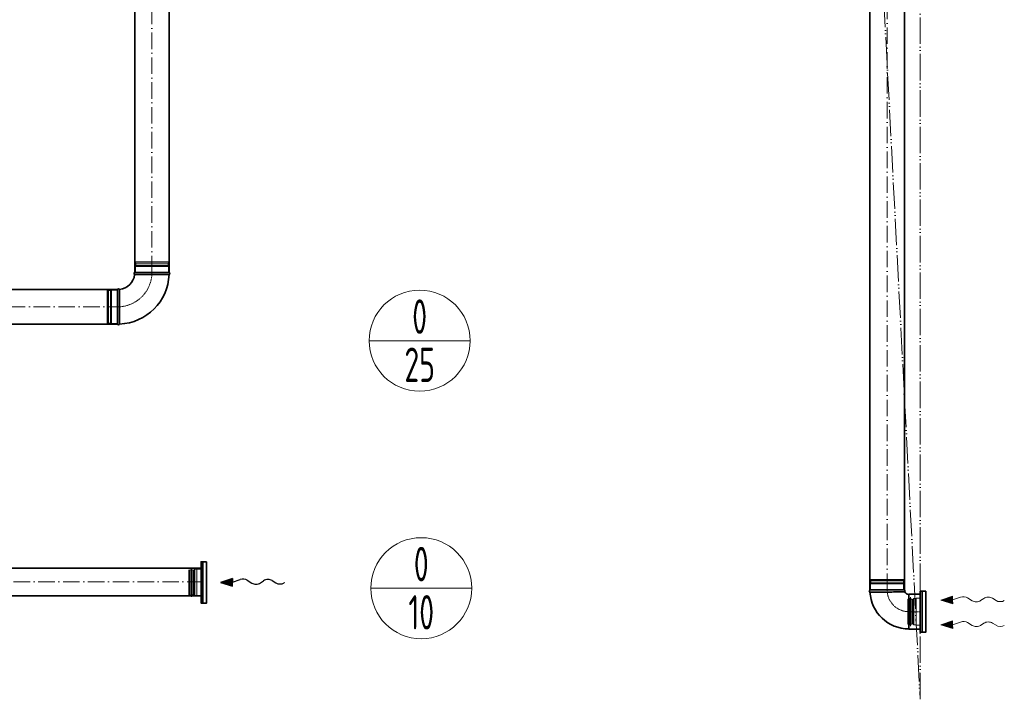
# Model space of a CAD drawing. Header units: millimetres. Extents: x 8221 to 89444, y -105166 to -5578.
# Tile 17 of 118: x 49688 to 53264, y -105166 to -102699. Entities that reach past the tile are written whole.
import ezdxf
from ezdxf.enums import TextEntityAlignment as Align

# ---------------------------------------------------------------- set-up
doc = ezdxf.new("R2010")
doc.units = ezdxf.units.MM
for name, pattern in [('ACAD_ISO02W100', [15, 12, -3]), ('ACAD_ISO05W100', [33, 24, -3, 0, -3, 0, -3]), ('ACAD_ISO10W100', [18, 12, -3, 0, -3])]:
    doc.linetypes.add(name, pattern=pattern)
for name, color, linetype, lineweight in [('VZT_05 ETA (ODVOD) - OBRYS', 6, 'Continuous', 35), ('VZT_06 ETA (ODVOD) - OSA', 6, 'ACAD_ISO10W100', 5), ('VZT_30 DISTRIBUČNÍ PRVKY - OBRYS', 1, 'Continuous', 35), ('VZT_50 POPIS - OBECNE', 7, 'Continuous', 13), ('VZT_52 POPIS - DISTRIBUCE', 7, 'Continuous', 5), ('VZT_POŽADAVKY NA STAVBU - PODHLEDY', 4, 'ACAD_ISO05W100', 5)]:
    doc.layers.add(name, color=color, linetype=linetype, lineweight=lineweight)
doc.layers.add('VZT_07 ETA (ODVOD) - NETISK', color=8, linetype='ACAD_ISO02W100', lineweight=5, plot=False)
doc.styles.add('JS', font='isocp.shx', dxfattribs={"width": 0.6, "height": 125})

msp = doc.modelspace()

# ---------------------------------------------------------------- linework, layer by layer
at = {"color": 0, "lineweight": 13}
for p, q in [((53075.8, -104791.5), (53033, -104806)), ((53033, -104806), (53076.2, -104819.4)), ((53075.8, -104791.5), (53076, -104805.5)), ((53076, -104805.5), (53104.6, -104795.8)), ((53076.2, -104819.4), (53076, -104805.5)), ((53130.1, -104798), (53146.6, -104808.4)), ((53177.5, -104808), (53189.5, -104800)), ((53220.4, -104799.6), (53233.4, -104807.8)), ((53075.8, -104881.5), (53033, -104896)), ((53033, -104896), (53076.2, -104909.4)), ((53075.8, -104881.5), (53076, -104895.5)), ((53076, -104895.5), (53104.6, -104885.8)), ((53076.2, -104909.4), (53076, -104895.5)), ((53130.1, -104888), (53146.6, -104898.4)), ((53177.5, -104898), (53189.5, -104890)), ((53220.4, -104889.6), (53233.4, -104897.8))]:
    msp.add_line(p, q, dxfattribs=at)
at = {"color": 8, "lineweight": 5}
for points in [[(50305.4, -104698.2), (50301.5, -104696.8), (50301.5, -104741.9)], [(50305.6, -104697.2), (50305.6, -104741.9)], [(50317.3, -104698), (50317.3, -104741.9)], [(50320.9, -104696.4), (50320.9, -104741.9)], [(50323.6, -104694.4), (50323.6, -104741.9)], [(50346.5, -104693.4), (50331.5, -104693.4), (50331.5, -104790.4), (50346.5, -104790.4)], [(50346.5, -104693.4), (50346.5, -104790.4)], [(50305.4, -104785.6), (50301.5, -104787.1), (50301.5, -104741.9)], [(50305.6, -104786.6), (50305.6, -104741.9)], [(50317.3, -104785.8), (50317.3, -104741.9)], [(50320.9, -104787.5), (50320.9, -104741.9)], [(50323.6, -104789.4), (50323.6, -104741.9)], [(52916.9, -104804.4), (52913, -104803), (52913, -104848.2)], [(52917.2, -104803.5), (52917.2, -104848.2)], [(52928.8, -104804.3), (52928.8, -104848.2)], [(52932.5, -104802.6), (52932.5, -104848.2)], [(52935.1, -104800.7), (52935.1, -104848.2)], [(52958, -104799.7), (52943, -104799.7), (52943, -104896.7), (52958, -104896.7)], [(52958, -104799.7), (52958, -104896.7)], [(52916.9, -104891.9), (52913, -104893.3), (52913, -104848.2)], [(52917.2, -104892.8), (52917.2, -104848.2)], [(52928.8, -104892.1), (52928.8, -104848.2)], [(52932.5, -104893.7), (52932.5, -104848.2)], [(52935.1, -104895.7), (52935.1, -104848.2)]]:
    msp.add_lwpolyline(points, dxfattribs=at)
for points in [[(50311.6, -104689.8), (50310.2, -104695.5, 0.060863), (50310.1, -104696.2), (50310.1, -104741.9)], [(50311.6, -104689.8), (50313, -104695.7, -0.058981), (50313.1, -104696.4), (50313.1, -104741.9)], [(50331.5, -104694.4), (50323.6, -104694.4, 0.291473), (50321.2, -104696, 0.291473)], [(50311.6, -104794), (50310.2, -104788.3, -0.060863), (50310.1, -104787.7), (50310.1, -104741.9)], [(50311.6, -104794), (50313, -104788.1, 0.058981), (50313.1, -104787.5), (50313.1, -104741.9)], [(50331.5, -104789.4), (50323.6, -104789.4, -0.291473), (50321.2, -104787.9, -0.291473)], [(52923.1, -104796), (52921.7, -104801.8, 0.060863), (52921.6, -104802.4), (52921.6, -104848.2)], [(52923.1, -104796), (52924.5, -104802, -0.058981), (52924.6, -104802.6), (52924.6, -104848.2)], [(52943, -104800.7), (52935.1, -104800.7, 0.291473), (52932.7, -104802.2, 0.291473)], [(52923.1, -104900.3), (52921.7, -104894.6, -0.060863), (52921.6, -104893.9), (52921.6, -104848.2)], [(52923.1, -104900.3), (52924.5, -104894.3, 0.058981), (52924.6, -104893.7), (52924.6, -104848.2)], [(52943, -104895.7), (52935.1, -104895.7, -0.291473), (52932.7, -104894.1, -0.291473)]]:
    msp.add_lwpolyline(points, format="xyb", dxfattribs=at)
for centre, radius, start, end in [((50310.9, -104706.3), 10.5, 52.1622, 120.2824), ((50317.7, -104694.2), 3.88, 263.3265, 332.5007), ((50310.9, -104777.6), 10.5, 239.7176, 307.8378), ((50317.7, -104789.7), 3.88, 27.4993, 96.6735), ((52922.4, -104812.5), 10.5, 52.1622, 120.2824), ((52929.3, -104800.4), 3.88, 263.3265, 332.5007), ((52922.4, -104883.8), 10.5, 239.7176, 307.8378), ((52929.3, -104895.9), 3.88, 27.4993, 96.6735)]:
    msp.add_arc(centre, radius, start, end, dxfattribs=at)
at = {"color": 0, "lineweight": 13}
for centre, start_param, end_param in [((53114.7, -104807.5), 3.908129, 5.191299), ((53205.1, -104809.1), 3.908129, 5.516649), ((53248.8, -104798.3), 0.766537, 2.320574), ((53161.9, -104798.9), 0.766537, 2.375056), ((53114.7, -104897.5), 3.908129, 5.191299), ((53161.9, -104888.9), 0.766537, 2.375056), ((53205.1, -104899.1), 3.908129, 5.516649), ((53248.8, -104888.3), 0.766537, 2.320574)]:
    msp.add_ellipse(centre, major_axis=(-21.5, -0.3), ratio=0.625, start_param=start_param, end_param=end_param, dxfattribs=at)
for points in [[(53075.8, -104791.5), (53076.2, -104819.4), (53033, -104806)], [(53075.8, -104881.5), (53076.2, -104909.4), (53033, -104896)]]:
    msp.add_solid(points, dxfattribs=at)
at = {"layer": 'VZT_05 ETA (ODVOD) - OBRYS'}
for p, q in [((50230.5, -103616.4), (50105.5, -103616.4)), ((50043, -103678.9), (50043, -103803.9)), ((52900.5, -104769.2), (52775.5, -104769.2)), ((52917, -104910.7), (52917, -104785.7)), ((52918, -104784.7), (52958, -104784.7)), ((52958, -104911.7), (52958, -104784.7)), ((52918, -104911.7), (52958, -104911.7))]:
    msp.add_line(p, q, dxfattribs=at)
for points in [[(52775.5, -101769.2), (52775.5, -104769.2)], [(52900.5, -101769.2), (52900.5, -104769.2)], [(50105.5, -102038.5), (50105.5, -103616.4)], [(50230.5, -102038.5), (50230.5, -103616.4)], [(50043, -103678.9), (49107.6, -103678.9)], [(50043, -103803.9), (49107.6, -103803.9)], [(50346.5, -104690.4), (49124.6, -104690.4)], [(50346.5, -104790.4), (49124.6, -104790.4)]]:
    msp.add_lwpolyline(points, dxfattribs=at)
for centre, radius, start, end in [((50043, -103616.4), 62.5, 276.8302, 353.1698), ((50043, -103616.4), 187.5, 272.3607, 357.6393), ((50107.2, -103620.2), 4.17, 113.4678, 239.7019), ((50228.8, -103620.2), 4.17, 291.1072, 66.5322), ((50046.8, -103680.5), 4.17, 30.2981, 156.5322), ((50046.8, -103802.2), 4.17, 203.4678, 338.8928), ((52777.2, -104773), 4.17, 113.4678, 249.6691), ((52898.8, -104773), 4.17, 317.2771, 66.5322), ((52917, -104769.2), 141.5, 183.1369, 270), ((52917, -104769.2), 16.5, 203.8093, 270), ((52918, -104785.7), 1, 90, 180), ((52918, -104910.7), 1, 180, 270)]:
    msp.add_arc(centre, radius, start, end, dxfattribs=at)
for points, knots in [([(50105.1, -103623.8), (50105.1, -103623.8), (50105.1, -103623.8), (50105.4, -103623.8), (50105.8, -103623.8), (50106.8, -103623.8), (50107.6, -103623.8), (50110.7, -103623.8), (50113.9, -103623.9), (50122.8, -103623.9), (50129, -103623.9), (50143.1, -103624), (50150.9, -103624), (50167.1, -103624), (50175.4, -103624), (50191.2, -103624.1), (50198.7, -103624.1), (50211.9, -103624.1), (50217.5, -103624.1), (50224.4, -103624.1), (50226.6, -103624.1), (50229.6, -103624.1), (50230.3, -103624.1), (50230.3, -103624.1)], [197.067977, 197.067977, 197.067977, 197.067977, 201.792196, 201.792196, 209.190204, 209.190204, 218.040239, 218.040239, 237.760854, 237.760854, 262.206108, 262.206108, 286.831239, 286.831239, 311.323072, 311.323072, 335.946087, 335.946087, 360.704397, 360.704397, 377.088273, 377.088273, 394.105327, 394.105327, 394.105327, 394.105327]), ([(50050.4, -103678.4), (50050.4, -103678.4), (50050.5, -103680), (50050.5, -103686.1), (50050.5, -103690.6), (50050.6, -103702), (50050.6, -103708.8), (50050.6, -103723.8), (50050.7, -103731.9), (50050.7, -103748.3), (50050.7, -103756.4), (50050.7, -103771.6), (50050.7, -103778.5), (50050.7, -103790.3), (50050.7, -103795), (50050.7, -103801.6), (50050.7, -103803.5), (50050.7, -103803.7), (50050.7, -103803.7), (50050.7, -103803.7)], [0, 0, 0, 0, 24.235852, 24.235852, 48.531845, 48.531845, 73.024415, 73.024415, 97.570898, 97.570898, 122.078339, 122.078339, 146.53579, 146.53579, 170.957495, 170.957495, 195.359468, 195.359468, 197.168246, 197.168246, 197.168246, 197.168246]), ([(52901.9, -104775.8), (52901.9, -104775.8), (52901.5, -104775.9), (52899.4, -104776), (52897.2, -104776.1), (52891, -104776.4), (52887, -104776.5), (52876.2, -104776.6), (52869, -104776.7), (52853.3, -104776.8), (52845, -104776.8), (52828.4, -104776.8), (52820.3, -104776.9), (52805.3, -104776.9), (52798.6, -104776.9), (52787.4, -104776.9), (52782.9, -104776.9), (52777.2, -104776.9), (52775.7, -104776.9), (52775.7, -104776.9)], [197.702813, 197.702813, 197.702813, 197.702813, 209.733369, 209.733369, 228.63381, 228.63381, 247.962689, 247.962689, 273.396832, 273.396832, 298.447199, 298.447199, 323.101867, 323.101867, 347.591906, 347.591906, 372.010558, 372.010558, 395.3015, 395.3015, 395.3015, 395.3015])]:
    msp.add_open_spline(points, degree=3, knots=knots, dxfattribs=at)
at = {"layer": 'VZT_06 ETA (ODVOD) - OSA', "ltscale": 5}
for points in [[(52838, -104769.2), (52838, -101769.2)], [(50168, -103616.4), (50168, -102038.5)], [(49107.6, -103741.4), (50043, -103741.4)], [(49124.6, -104740.4), (50346.5, -104740.4)]]:
    msp.add_lwpolyline(points, dxfattribs=at)
at = {"layer": 'VZT_06 ETA (ODVOD) - OSA', "ltscale": 0.3}
for points in [[(50043, -103741.4), (50043, -103741.4, 0.414214), (50168, -103616.4), (50168, -103616.4)], [(52958, -104848.2), (52917, -104848.2, -0.414214), (52838, -104769.2), (52838, -104769.2)]]:
    msp.add_lwpolyline(points, format="xyb", dxfattribs=at)
at = {"layer": 'VZT_07 ETA (ODVOD) - NETISK', "ltscale": 0.4}
for p, q in [((50229, -103582.9), (50107, -103582.9)), ((50107, -103583.4), (50107, -103582.9)), ((50229, -103583.4), (50107, -103583.4)), ((50229, -103590.4), (50107, -103590.4)), ((50107, -103590.9), (50107, -103590.4)), ((50229, -103590.9), (50107, -103590.9)), ((50228, -103578.4), (50108, -103578.4)), ((50108, -103582.4), (50108, -103578.4)), ((50228, -103582.4), (50108, -103582.4)), ((50109, -103582.9), (50109, -103582.4)), ((50109, -103590.4), (50109, -103583.4)), ((50109, -103594.4), (50109, -103590.9)), ((50227, -103582.9), (50227, -103582.4)), ((50227, -103590.4), (50227, -103583.4)), ((50227, -103594.4), (50227, -103590.9)), ((50228, -103582.4), (50228, -103578.4)), ((50229, -103583.4), (50229, -103582.9)), ((50229, -103590.9), (50229, -103590.4)), ((50228, -103594.4), (50108, -103594.4)), ((50108, -103616.4), (50108, -103594.4)), ((50228, -103616.4), (50228, -103594.4)), ((50005, -103681.4), (50005, -103801.4)), ((50009, -103681.4), (50005, -103681.4)), ((50009, -103681.4), (50009, -103801.4)), ((50009.5, -103682.4), (50009, -103682.4)), ((50009.5, -103680.4), (50009.5, -103802.4)), ((50010, -103680.4), (50009.5, -103680.4)), ((50010, -103680.4), (50010, -103802.4)), ((50017, -103682.4), (50010, -103682.4)), ((50017, -103680.4), (50017, -103802.4)), ((50017.5, -103680.4), (50017, -103680.4)), ((50017.5, -103680.4), (50017.5, -103802.4)), ((50021, -103682.4), (50017.5, -103682.4)), ((50021, -103681.4), (50021, -103801.4)), ((50043, -103681.4), (50021, -103681.4)), ((50009, -103801.4), (50005, -103801.4)), ((50009.5, -103800.4), (50009, -103800.4)), ((50010, -103802.4), (50009.5, -103802.4)), ((50017, -103800.4), (50010, -103800.4)), ((50017.5, -103802.4), (50017, -103802.4)), ((50021, -103800.4), (50017.5, -103800.4)), ((50043, -103801.4), (50021, -103801.4)), ((52899, -104735.7), (52777, -104735.7)), ((52777, -104736.2), (52777, -104735.7)), ((52899, -104736.2), (52777, -104736.2)), ((52898, -104731.2), (52778, -104731.2)), ((52778, -104735.2), (52778, -104731.2)), ((52898, -104735.2), (52778, -104735.2)), ((52779, -104735.7), (52779, -104735.2)), ((52779, -104743.2), (52779, -104736.2)), ((52897, -104735.7), (52897, -104735.2)), ((52897, -104743.2), (52897, -104736.2)), ((52898, -104735.2), (52898, -104731.2)), ((52899, -104736.2), (52899, -104735.7)), ((52899, -104743.2), (52777, -104743.2)), ((52777, -104743.7), (52777, -104743.2)), ((52899, -104743.7), (52777, -104743.7)), ((52898, -104747.2), (52778, -104747.2)), ((52778, -104769.2), (52778, -104747.2)), ((52779, -104747.2), (52779, -104743.7)), ((52897, -104747.2), (52897, -104743.7)), ((52898, -104769.2), (52898, -104747.2)), ((52899, -104743.7), (52899, -104743.2))]:
    msp.add_line(p, q, dxfattribs=at)
at = {"layer": 'VZT_30 DISTRIBUČNÍ PRVKY - OBRYS'}
for points in [[(50366.5, -104666.9), (50366.5, -104816.9), (50346.5, -104816.9), (50346.5, -104666.9)], [(52978, -104773.2), (52978, -104923.2), (52958, -104923.2), (52958, -104773.2)]]:
    msp.add_lwpolyline(points, close=True, dxfattribs=at)
for points in [[(50353.2, -104816.9), (50353.2, -104666.9)], [(52964.8, -104923.2), (52964.8, -104773.2)]]:
    msp.add_lwpolyline(points, dxfattribs=at)
at = {"layer": 'VZT_50 POPIS - OBECNE', "color": 0, "lineweight": -2}
for p, q in [((50460, -104727.4), (50417.2, -104741.9)), ((50460, -104727.4), (50460.2, -104741.3)), ((50460.2, -104741.3), (50488.8, -104731.6)), ((50514.3, -104733.9), (50530.8, -104744.3)), ((50561.8, -104743.9), (50573.7, -104735.9)), ((50604.7, -104735.5), (50617.6, -104743.7)), ((50417.2, -104741.9), (50460.4, -104755.3)), ((50460.4, -104755.3), (50460.2, -104741.3))]:
    msp.add_line(p, q, dxfattribs=at)
at = {"layer": 'VZT_50 POPIS - OBECNE'}
msp.add_line((50647.8, -104743.8), (50650.9, -104741.9), dxfattribs=at)
at = {"layer": 'VZT_50 POPIS - OBECNE', "color": 0, "lineweight": -2}
for centre, start_param, end_param in [((50498.9, -104743.4), 3.908129, 5.191299), ((50589.3, -104745), 3.908129, 5.516649), ((50546.2, -104734.8), 0.766537, 2.375056), ((50633, -104734.1), 0.766537, 2.320574)]:
    msp.add_ellipse(centre, major_axis=(-21.5, -0.3), ratio=0.625, start_param=start_param, end_param=end_param, dxfattribs=at)
msp.add_solid([(50460, -104727.4), (50460.4, -104755.3), (50417.2, -104741.9)], dxfattribs=at)
at = {"layer": 'VZT_52 POPIS - DISTRIBUCE'}
for p, q in [((50956.9, -103864.3), (51323.7, -103864.3)), ((50962.7, -104763), (51329.4, -104763))]:
    msp.add_line(p, q, dxfattribs=at)
for centre in [(51140.3, -103864.3), (51146.1, -104763)]:
    msp.add_circle(centre, 183.4, dxfattribs=at)
at = {"layer": 'VZT_POŽADAVKY NA STAVBU - PODHLEDY', "ltscale": 4}
for p, q in [((52736.9, -100913.5), (52958, -105166.4)), ((52958, -105166.4), (52957.8, -100913.7))]:
    msp.add_line(p, q, dxfattribs=at)

# ---------------------------------------------------------------- texts
at = {"layer": 'VZT_52 POPIS - DISTRIBUCE', "ltscale": 50, "style": 'JS', "width": 0.7}
for s, p in [('0', (51140.3, -103776.8)), ('25', (51140.3, -103951.8)), ('0', (51146.1, -104675.5)), ('10', (51146.1, -104850.5))]:
    msp.add_text(s, height=125, dxfattribs=at).set_placement(p, align=Align.MIDDLE_CENTER)

doc.saveas('drawing.dxf')
